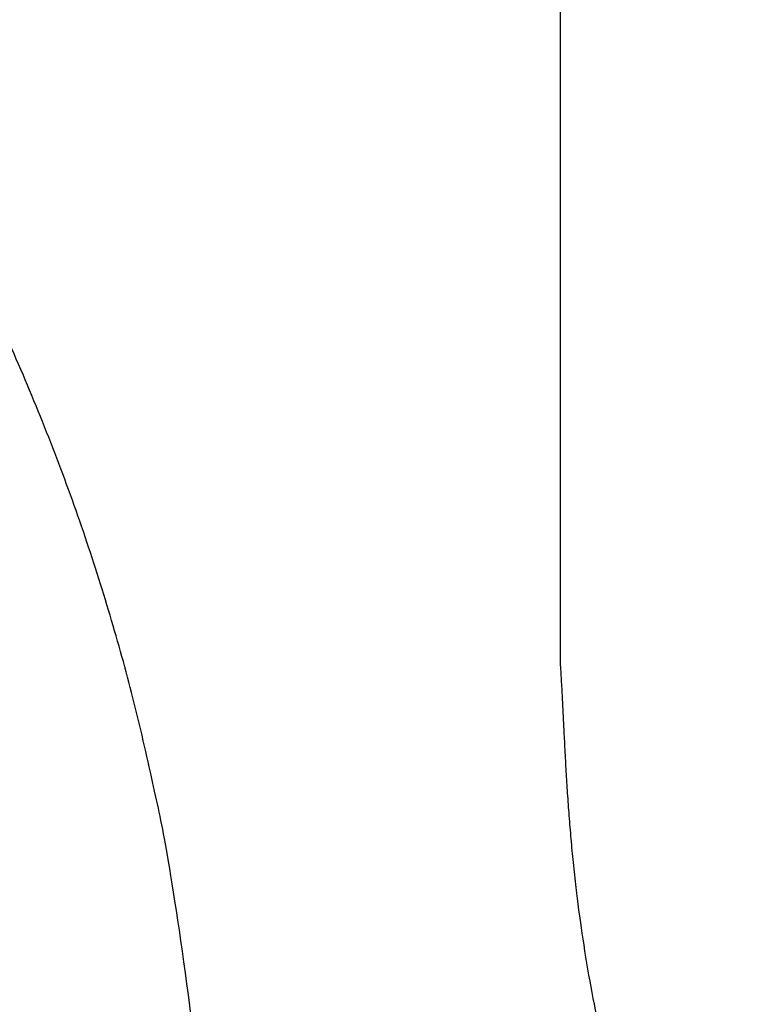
# Model space of a CAD drawing. Header units: inches. Extents: x 18 to 846, y -44 to 561.
# Tile 195 of 256: x 131.896 to 132.554, y 312.56 to 313.432. Entities that reach past the tile are written whole.
import ezdxf

# ---------------------------------------------------------------- set-up
doc = ezdxf.new("R2010")
doc.units = ezdxf.units.IN
doc.header["$LTSCALE"] = 24
doc.header["$MEASUREMENT"] = 0
doc.layers.add('Visible (ANSI)', color=7, linetype='Continuous', lineweight=30)

msp = doc.modelspace()

# ---------------------------------------------------------------- linework, layer by layer
at = {"layer": 'Visible (ANSI)'}
msp.add_line((132.37448, 315.36137), (132.37448, 312.86192), dxfattribs=at)
for points, knots in [([(132.05185, 316.25643), (131.69857, 316.6113), (131.58234, 316.66442), (131.33034, 316.86654), (130.76873, 317.13233), (130.28464, 317.27639), (129.93455, 317.34501), (129.42321, 317.38183), (129.04303, 317.36047), (128.79518, 317.32904), (128.21639, 317.20766), (127.25254, 316.65941), (126.85628, 315.98304), (126.66932, 315.36357), (126.64454, 314.6052), (126.91663, 313.93373), (127.2151, 313.49711), (128.06632, 312.95592), (128.45844, 312.82308), (129.15294, 312.59877), (129.56988, 312.40936), (129.71757, 312.31633), (129.82276, 312.23343), (129.85131, 312.0639), (129.80671, 311.91853), (129.65482, 311.77258), (129.20656, 311.70357), (128.97373, 311.76518), (128.61547, 311.8789), (128.18591, 312.08021), (127.8261, 312.35765), (127.65639, 312.55995), (127.45154, 312.77419)], [0, 0, 0, 0, 0, 0.074085, 0.10269, 0.133689, 0.16679, 0.198605, 0.227525, 0.257011, 0.291036, 0.329253, 0.371353, 0.415239, 0.455898, 0.494781, 0.535382, 0.575034, 0.615343, 0.653819, 0.685392, 0.711703, 0.732004, 0.749282, 0.767325, 0.789255, 0.813362, 0.840082, 0.86874, 0.896879, 0.925496, 1, 1, 1, 1, 1]), ([(126.28601, 311.05579), (126.60969, 310.81261), (126.87281, 310.35143), (128.17466, 309.85109), (129.03636, 309.72359), (130.04791, 309.79079), (130.72335, 310.10126), (131.47209, 310.5412), (131.94719, 311.40541), (132.0469, 311.86298), (132.08726, 312.29212), (132.01239, 313.06629), (131.48946, 313.82794), (131.03011, 314.1031), (130.71571, 314.31311), (129.98292, 314.56137), (129.64926, 314.69669), (129.22917, 314.84951), (129.09734, 314.92643), (128.92527, 315.02658), (128.89092, 315.16943), (128.91022, 315.271), (128.97151, 315.3741), (129.1444, 315.43783), (129.38487, 315.47312), (129.5645, 315.47081), (129.99389, 315.36991), (130.45548, 315.15075), (130.71729, 314.90649), (130.91852, 314.68575), (131.02709, 314.57916)], [0, 0, 0, 0, 0, 0.107991, 0.154721, 0.201249, 0.247092, 0.294045, 0.337268, 0.377117, 0.415859, 0.454911, 0.494638, 0.534662, 0.574373, 0.610521, 0.645386, 0.677292, 0.703632, 0.725706, 0.744086, 0.761302, 0.778538, 0.797356, 0.818035, 0.842792, 0.870677, 0.899937, 0.930619, 1, 1, 1, 1, 1]), ([(132.37448, 312.86192), (132.38171, 312.75958), (132.37635, 312.54288), (132.51096, 312.18421), (132.73958, 311.80026), (133.14825, 311.46241), (133.63207, 311.27733), (133.85805, 311.2742), (134.12474, 311.27216)], [-1, -1, -1, -1, -1, -0.731413, -0.604115, -0.468846, -0.333858, 0, 0, 0, 0, 0])]:
    msp.add_open_spline(points, degree=4, knots=knots, dxfattribs=at)

doc.saveas('drawing.dxf')
